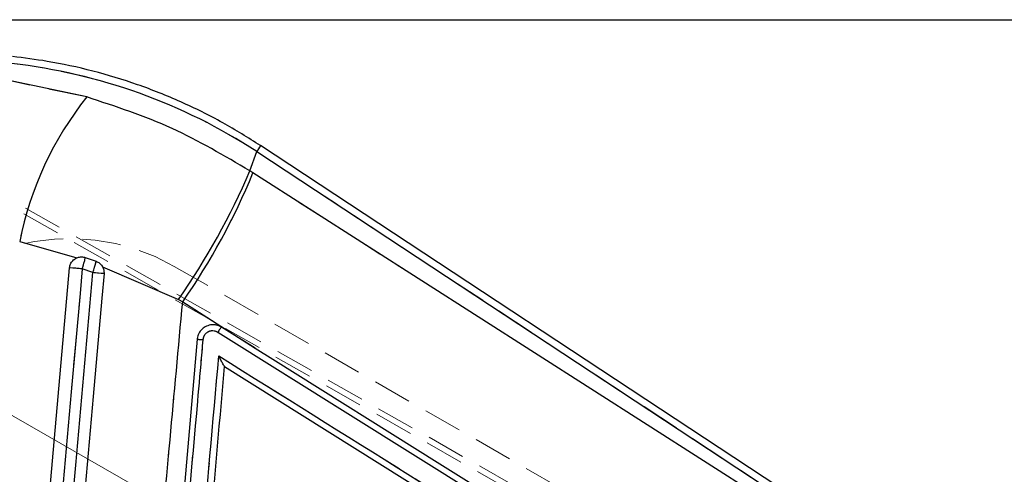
# Model space of a CAD drawing. Header units: millimetres. Extents: x 27 to 395, y 15 to 279.
# Tile 24 of 30: x 109 to 142, y 264 to 279. Entities that reach past the tile are written whole.
import ezdxf

# ---------------------------------------------------------------- set-up
doc = ezdxf.new("R2010")
doc.units = ezdxf.units.MM
doc.linetypes.add('CENTERX2', pattern=[20.32, 12.7, -2.54, 2.54, -2.54])
doc.linetypes.add('HIDDEN', pattern=[1.905, 1.27, -0.635])
doc.layers.add('FORMATO', color=179, linetype='Continuous')
doc.styles.add('SLDTEXTSTYLE0', font='TXT', dxfattribs={"width": 0.75})
doc.dimstyles.new('SLDDIMSTYLE1', dxfattribs={"dimtxt": 3.5, "dimasz": 3.302, "dimexe": 0, "dimexo": 0.0625, "dimgap": 0.875, "dimtad": 1, "dimdec": 0, "dimrnd": 1e-09, "dimzin": 12, "dimdsep": 46, "dimtxsty": 'SLDTEXTSTYLE0', "dimsah": 1, "dimcen": 0.09, "dimadec": 0, "dimazin": 3, "dimtfac": 1, "dimtofl": 0, "dimtmove": 0, "dimatfit": 3, "dimfxl": 0, "dimfrac": 2, "dimtolj": 1, "dimtzin": 12, "dimarcsym": 0})

# ---------------------------------------------------------------- blocks, each defined once
blk = doc.blocks.new('_D_1')
at = {"layer": 'FORMATO'}
for p, q in [((98.36, 279.177), (211.387, 279.177)), ((210.387, 181.497), (210.387, 279.177)), ((181.608, 181.497), (211.387, 181.497))]:
    blk.add_line(p, q, dxfattribs=at)
for points in [[(210.387, 279.177), (209.879, 275.875), (210.895, 275.875)], [(210.387, 181.497), (210.895, 184.799), (209.879, 184.799)]]:
    blk.add_solid(points, dxfattribs=at)
at = {"layer": 'FORMATO', "insert": (205.875, 233.776), "char_height": 3.5, "attachment_point": 1, "rotation": 90, "style": 'SLDTEXTSTYLE0'}
blk.add_mtext('98', dxfattribs=at)

msp = doc.modelspace()

# ---------------------------------------------------------------- linework, layer by layer
at = {"color": 7, "linetype": 'Continuous', "lineweight": 25}
for p, q in [((111.4312, 276.6358), (108.7795, 277.1947)), ((145.6446, 256.2478), (117.142, 275.0373)), ((116.7875, 274.2065), (117.015, 274.8447)), ((117.015, 274.8447), (145.3848, 256.1427)), ((116.8901, 274.1408), (116.7875, 274.2065)), ((145.1399, 256.0847), (116.8901, 274.1408)), ((109.2295, 271.8883), (111.1022, 271.3484)), ((111.3825, 271.3601), (111.7422, 271.2338)), ((111.6274, 270.8634), (111.2817, 270.9863)), ((111.9526, 271.0525), (114.4447, 269.9771)), ((114.4447, 269.9771), (114.5833, 269.9077)), ((114.5833, 269.9077), (116.9632, 268.3765)), ((116.9632, 268.3765), (115.8583, 269.068)), ((130.283, 259.7933), (115.7337, 268.8982)), ((115.0605, 268.673), (114.241, 259.3691)), ((115.9584, 267.7753), (115.959, 267.7749)), ((115.959, 267.7749), (140.1999, 252.5976))]:
    msp.add_line(p, q, dxfattribs=at)
at = {"color": 7, "linetype": 'HIDDEN', "lineweight": 18}
for p, q in [((111.4312, 276.6358), (108.7795, 277.1947)), ((116.7875, 274.2065), (117.015, 274.8447)), ((117.015, 274.8447), (145.3848, 256.1427)), ((116.8901, 274.1408), (116.7875, 274.2065)), ((145.1399, 256.0847), (116.8901, 274.1408)), ((146.8972, 251.4452), (107.505, 273.8584)), ((146.9618, 251.6391), (107.972, 273.8076)), ((109.2295, 271.8883), (111.1022, 271.3484)), ((111.6274, 270.8634), (111.2817, 270.9863)), ((111.9526, 271.0525), (114.4447, 269.9771)), ((114.3051, 271.067), (147.3119, 252.1096)), ((114.4447, 269.9771), (114.5833, 269.9077)), ((114.5833, 269.9077), (116.9632, 268.3765)), ((130.283, 259.7933), (115.7337, 268.8982))]:
    msp.add_line(p, q, dxfattribs=at)
at = {"color": 8, "linetype": 'Continuous', "lineweight": 25, "flags": 128}
msp.add_lwpolyline([(117.142, 275.0373), (117.1341, 275.0252), (117.1102, 274.9891), (117.0705, 274.9288), (117.015, 274.8447)], dxfattribs=at)
at = {"color": 7, "linetype": 'HIDDEN', "lineweight": 18, "flags": 128}
for points in [[(117.015, 274.8447), (117.0705, 274.9288), (117.1102, 274.9891), (117.1341, 275.0252), (117.142, 275.0373), (117.142, 275.0373)], [(111.2817, 270.9863), (111.2102, 270.1774), (110.9242, 266.942), (110.3645, 260.6098)], [(110.7109, 260.4941), (110.7824, 261.303), (111.0684, 264.5384), (111.6274, 270.8634)]]:
    msp.add_lwpolyline(points, dxfattribs=at)
at = {"color": 7, "linetype": 'Continuous', "lineweight": 25, "flags": 128}
for points in [[(109.9535, 260.6455), (110.0237, 261.4418), (110.309, 264.6772), (110.8685, 271.0222)], [(111.2817, 270.9863), (111.2102, 270.1774), (110.9242, 266.942), (110.3645, 260.6098)], [(110.7109, 260.4941), (110.7824, 261.303), (111.0684, 264.5384), (111.6274, 270.8634)], [(111.9986, 270.8301), (111.9278, 270.0268), (111.6427, 266.7914), (111.0846, 260.4605)], [(116.9632, 268.3765), (117.5428, 268.0137), (123.0312, 264.5783), (130.4063, 259.9609)]]:
    msp.add_lwpolyline(points, dxfattribs=at)
at = {"color": 7, "linetype": 'Continuous', "lineweight": 25}
for centre, radius, start, end in [((120.2039, 269.6831), 11.1938, 141.6019, 168.63827), ((94.7682, 283.6404), 23.9551, 325.22399, 336.8079), ((96.5322, 282.4896), 22.0034, 325.12315, 337.70162), ((109.3476, 271.7086), 2.0645, 339.5209, 350.28358), ((99.5798, 138.9541), 132.5497, 84.935192, 85.114447), ((109.126, 271.8416), 2.6859, 338.64076, 346.91954), ((104.9799, 194.6557), 76.4971, 84.735644, 85.014775)]:
    msp.add_arc(centre, radius, start, end, dxfattribs=at)
at = {"color": 7, "linetype": 'HIDDEN', "lineweight": 18}
for centre, radius, start, end in [((120.2039, 269.6831), 11.1938, 141.6019, 168.63827), ((94.7682, 283.6404), 23.9551, 325.22399, 336.8079), ((96.5322, 282.4896), 22.0034, 325.12315, 337.70162), ((110.8686, 265.0837), 6.9, 60.12927, 240.12927), ((109.3476, 271.7086), 2.0645, 339.5209, 350.28358), ((99.5798, 138.9541), 132.5497, 84.935192, 85.114447), ((109.126, 271.8416), 2.6859, 338.64076, 346.91954), ((104.9799, 194.6557), 76.4971, 84.735644, 85.014775)]:
    msp.add_arc(centre, radius, start, end, dxfattribs=at)
at = {"color": 7, "linetype": 'Continuous', "lineweight": 25}
msp.add_ellipse((106.9955, 259.6022), major_axis=(17.3528, -6.1855), ratio=0.9895709, start_param=1.334095, end_param=1.8022824, dxfattribs=at)
at = {"color": 7, "linetype": 'HIDDEN', "lineweight": 18}
msp.add_ellipse((106.9955, 259.6022), major_axis=(17.3528, -6.1855), ratio=0.9895709, start_param=1.334095, end_param=1.8022824, dxfattribs=at)
at = {"color": 7, "linetype": 'Continuous', "lineweight": 25}
for points, knots in [([(117.142, 275.0373), (116.7311, 275.2949), (115.8863, 275.8244), (114.5308, 276.4914), (113.1037, 277.061), (111.6333, 277.5052), (110.26, 277.8055), (109.3747, 277.9173), (108.9969, 277.965)], [0, 0, 0, 0, 0.1664567, 0.3422491, 0.5179776, 0.6936411, 0.869247, 1, 1, 1, 1]), ([(116.7875, 274.2065), (115.9501, 274.7019), (114.2491, 275.7083), (112.3801, 276.3235), (111.4312, 276.6358)], [0, 0, 0, 0, 0.4922787, 1, 1, 1, 1]), ([(110.8685, 271.0222), (110.876, 271.0636), (110.8915, 271.1486), (110.9656, 271.2591), (111.044, 271.3212), (111.093, 271.3441), (111.1022, 271.3484)], [0, 0, 0, 0, 0.29763206, 0.61260572, 0.9272855, 1, 1, 1, 1]), ([(111.1022, 271.3484), (111.1439, 271.3619), (111.2275, 271.389), (111.3255, 271.3781), (111.3747, 271.3626), (111.3825, 271.3601)], [0, 0, 0, 0, 0.4572749, 0.9144482, 1, 1, 1, 1]), ([(111.7422, 271.2338), (111.7795, 271.2162), (111.8568, 271.1797), (111.9214, 271.1068), (111.9479, 271.0606), (111.9526, 271.0525)], [0, 0, 0, 0, 0.4349804, 0.9007348, 1, 1, 1, 1]), ([(111.9526, 271.0525), (111.9671, 271.0208), (111.9993, 270.9504), (111.9989, 270.8728), (111.9986, 270.8301)], [0, 0, 0, 0, 0.45049173, 1, 1, 1, 1]), ([(113.5952, 259.0927), (113.7853, 261.1827), (114.1133, 264.7878), (114.4443, 268.3927), (114.5833, 269.9077)], [0, 0, 0, 0, 0.5797189, 1, 1, 1, 1]), ([(115.6313, 269.1461), (115.5989, 269.1474), (115.508, 269.1513), (115.3603, 269.1105), (115.2121, 269.0107), (115.1059, 268.8668), (115.068, 268.7456), (115.0612, 268.6804), (115.0605, 268.6732)], [0, 0, 0, 0, 0.1181496, 0.3327015, 0.5469812, 0.7606705, 0.9737132, 1, 1, 1, 1]), ([(115.8583, 269.068), (115.8027, 269.0964), (115.7301, 269.1336), (115.65, 269.1437), (115.6313, 269.1461)], [0, 0, 0, 0, 0.7657255, 1, 1, 1, 1]), ([(115.8583, 269.068), (115.8556, 269.0667), (115.8499, 269.064), (115.8283, 269.0383), (115.8015, 269.0015), (115.7692, 268.9543), (115.7474, 268.9199), (115.7337, 268.8982)], [0, 0, 0, 0, 0.1889547, 0.4028005, 0.6180391, 0.7591274, 1, 1, 1, 1]), ([(115.7337, 268.8982), (115.7316, 268.8995), (115.6991, 268.9198), (115.6287, 268.9474), (115.5198, 268.9514), (115.4155, 268.919), (115.3284, 268.854), (115.2651, 268.7639), (115.2516, 268.6931), (115.2449, 268.6577)], [0, 0, 0, 0, 0.0114495, 0.1767959, 0.3419374, 0.5066708, 0.6709849, 0.8358303, 1, 1, 1, 1]), ([(115.2449, 268.6577), (115.233, 268.5229), (115.1736, 267.8489), (114.9239, 265.0179), (114.6623, 262.0521), (114.4483, 259.6255), (114.4245, 259.3558)], [0, 0, 0, 0, 0.0434774, 0.217388, 0.9130281, 1, 1, 1, 1]), ([(115.0605, 268.6736), (115.0632, 268.6735), (115.0686, 268.6732), (115.1105, 268.6696), (115.1709, 268.6643), (115.2202, 268.6598), (115.2449, 268.6575)], [0, 0, 0, 0, 0.2500014, 0.5000001, 0.7500051, 1, 1, 1, 1]), ([(115.0118, 259.5405), (115.0237, 259.6753), (115.0832, 260.3494), (115.3356, 263.2108), (115.576, 265.9374), (115.7689, 268.1248)], [0, 0, 0, 0, 0.0471125, 0.2355614, 1, 1, 1, 1]), ([(115.9584, 267.7753), (115.9562, 267.7776), (115.9512, 267.7828), (115.932, 267.8139), (115.8945, 267.8803), (115.8376, 267.9883), (115.7924, 268.0775), (115.7694, 268.1239), (115.7689, 268.1248)], [0, 0, 0, 0, 0.0844738, 0.1914904, 0.3607198, 0.6670634, 0.9934883, 1, 1, 1, 1]), ([(115.7689, 268.1248), (119.9077, 265.535), (128.1375, 260.3852), (136.3669, 255.2338), (140.4577, 252.6731)], [0, 0, 0, 0, 0.502896, 1, 1, 1, 1]), ([(115.2433, 259.649), (115.2498, 259.7237), (115.3039, 260.3376), (115.5425, 263.0462), (115.7745, 265.6802), (115.959, 267.7749)], [0, 0, 0, 0, 0.0275739, 0.2266561, 1, 1, 1, 1])]:
    msp.add_open_spline(points, degree=3, knots=knots, dxfattribs=at)
at = {"color": 7, "linetype": 'HIDDEN', "lineweight": 18}
for points, knots in [([(116.7875, 274.2065), (115.9501, 274.7019), (114.2491, 275.7083), (112.3801, 276.3235), (111.4312, 276.6358)], [0, 0, 0, 0, 0.4922787, 1, 1, 1, 1]), ([(113.5952, 259.0927), (113.7853, 261.1827), (114.1133, 264.7878), (114.4443, 268.3927), (114.5833, 269.9077)], [0, 0, 0, 0, 0.5797189, 1, 1, 1, 1]), ([(115.8583, 269.068), (115.8556, 269.0667), (115.8499, 269.064), (115.8283, 269.0383), (115.8015, 269.0015), (115.7692, 268.9543), (115.7474, 268.9199), (115.7337, 268.8982)], [0, 0, 0, 0, 0.1889547, 0.4028005, 0.6180391, 0.7591274, 1, 1, 1, 1]), ([(115.7337, 268.8982), (115.7316, 268.8995), (115.6991, 268.9198), (115.6287, 268.9474), (115.5198, 268.9514), (115.4155, 268.919), (115.3284, 268.854), (115.2651, 268.7639), (115.2516, 268.6931), (115.2449, 268.6577)], [0, 0, 0, 0, 0.0114495, 0.1767959, 0.3419374, 0.5066708, 0.6709849, 0.8358303, 1, 1, 1, 1]), ([(115.2449, 268.6577), (115.233, 268.5229), (115.1736, 267.8489), (114.9239, 265.0179), (114.6623, 262.0521), (114.4483, 259.6255), (114.4245, 259.3558)], [0, 0, 0, 0, 0.0434774, 0.217388, 0.9130281, 1, 1, 1, 1]), ([(115.0605, 268.6732), (115.0632, 268.6731), (115.0686, 268.6729), (115.1105, 268.6695), (115.1709, 268.6644), (115.2202, 268.6601), (115.2449, 268.6579)], [0, 0, 0, 0, 0.2499992, 0.5, 0.7499934, 1, 1, 1, 1]), ([(115.0118, 259.5405), (115.0237, 259.6753), (115.0832, 260.3494), (115.3356, 263.2108), (115.576, 265.9374), (115.7689, 268.1248)], [0, 0, 0, 0, 0.0471125, 0.2355614, 1, 1, 1, 1]), ([(115.7689, 268.1248), (119.9077, 265.535), (128.1375, 260.3852), (136.3669, 255.2338), (140.4577, 252.6731)], [0, 0, 0, 0, 0.502896, 1, 1, 1, 1])]:
    msp.add_open_spline(points, degree=3, knots=knots, dxfattribs=at)
at = {"layer": 'FORMATO', "color": 7, "linetype": 'CENTERX2', "lineweight": 18}
msp.add_line((153.4457, 240.6297), (107.4867, 267.026), dxfattribs=at)

# ---------------------------------------------------------------- dimensions: what is measured, and where the dimension line sits
at = {"layer": 'FORMATO'}
dim = msp.add_linear_dim(base=(210.3872, 279.1773), p1=(180.6082, 181.4968), p2=(97.3597, 279.1773), angle=90, dimstyle='SLDDIMSTYLE1', dxfattribs=at)
dim.commit()
dim.dimension.update_dxf_attribs({"geometry": '_D_1', "text_midpoint": (210.3872, 236.3623), "dimtype": 160})

doc.saveas('drawing.dxf')
